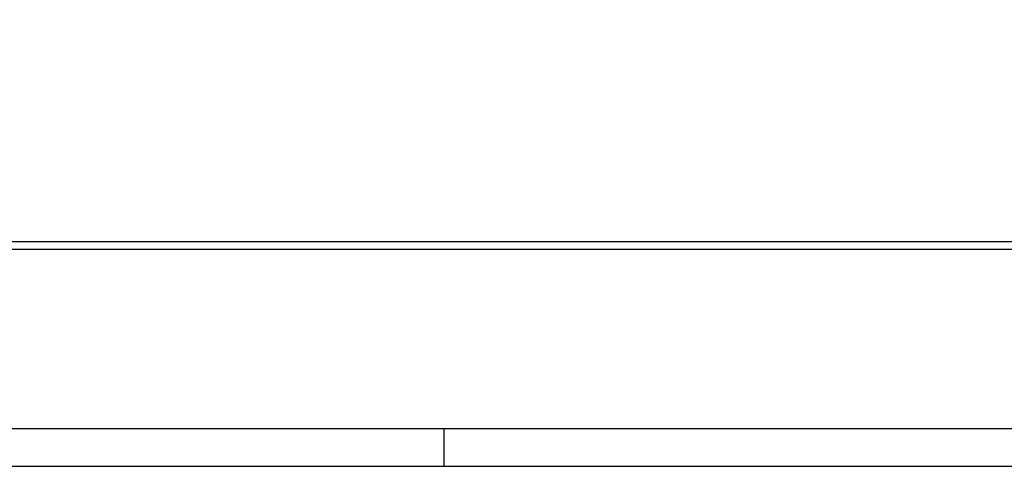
# Model space of a CAD drawing. Header units: metres. Extents: x 0 to 0.84, y 0 to 0.297.
# Tile 11 of 44: x 0.324 to 0.454, y 0 to 0.059. Entities that reach past the tile are written whole.
import ezdxf

# ---------------------------------------------------------------- set-up
doc = ezdxf.new("R2010")
doc.units = ezdxf.units.M
doc.layers.add('Standard', color=7, linetype='Continuous', lineweight=25)

msp = doc.modelspace()

# ---------------------------------------------------------------- linework, layer by layer
at = {"layer": 'Standard', "color": 7, "linetype": 'Continuous', "lineweight": 25, "transparency": 33554687}
msp.add_line((0.38, 0), (0.38, 0.005), dxfattribs=at)
for points in [[(0, 0), (0.84, 0), (0.84, 0.297), (0, 0.297), (0, 0)], [(0.005, 0.005), (0.835, 0.005), (0.835, 0.292), (0.005, 0.292), (0.005, 0.005)]]:
    msp.add_lwpolyline(points, close=True, dxfattribs=at)
at = {"layer": 'Standard', "color": 254, "linetype": 'Continuous', "lineweight": 25, "true_color": 0xc4c4ff, "transparency": 33554687}
for points in [[(0.08044, 0.0286), (0.54834, 0.0286), (0.54834, 0.2326), (0.08044, 0.2326), (0.08044, 0.0286)], [(0.08144, 0.0296), (0.54734, 0.0296), (0.54734, 0.2316), (0.08144, 0.2316), (0.08144, 0.0296)]]:
    msp.add_lwpolyline(points, dxfattribs=at)

doc.saveas('drawing.dxf')
